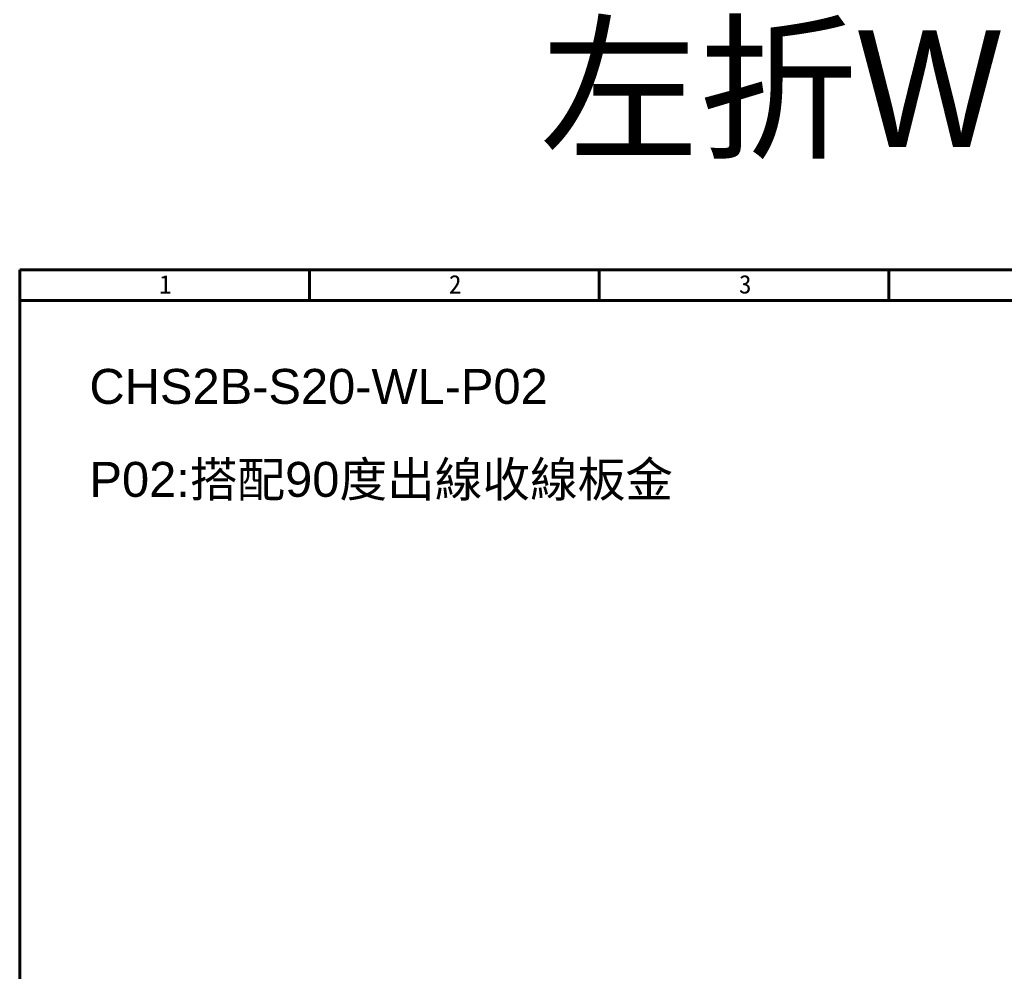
# Model space of a CAD drawing. Header units: inches. Extents: x 0 to 5655, y -2263 to 1330.
# Tile 225 of 231: x 5191 to 5361, y -131 to 32. Entities that reach past the tile are written whole.
import ezdxf

# ---------------------------------------------------------------- set-up
doc = ezdxf.new("R2010")
doc.units = ezdxf.units.IN
doc.header["$MEASUREMENT"] = 0
doc.layers.add('AM_0', color=7, linetype='Continuous', lineweight=30)
doc.layers.add('BORDER', color=7, linetype='Continuous')
doc.styles.get("Standard").update_dxf_attribs({"font": 'arial.ttf'})
doc.styles.add('標題欄', font='txt')

# ---------------------------------------------------------------- blocks, each defined once
blk = doc.blocks.new('A4-英文圖框-橫式')
at = {"layer": 'BORDER', "color": 123, "linetype": 'Continuous', "lineweight": 60, "ltscale": 25.4}
for p, q in [((2201.45, 183.5), (2201.45, 188.79)), ((2251.2, 183.5), (2251.2, 188.79)), ((2300.95, 183.5), (2300.95, 188.79)), ((2151.7, 183.5), (2549.79, 183.5))]:
    blk.add_line(p, q, dxfattribs=at)
blk.add_lwpolyline([(2151.7, 188.79), (2555.09, 188.79), (2555.09, -95.06), (2151.7, -95.06)], close=True, dxfattribs=at)
at = {"color": 60, "style": '標題欄'}
for s, p in [('1', (2175.64, 184.72)), ('2', (2225.41, 184.72)), ('3', (2275.22, 184.72))]:
    blk.add_text(s, height=3.18, dxfattribs=at).set_placement(p)

msp = doc.modelspace()

# ---------------------------------------------------------------- block references
msp.add_blockref('A4-英文圖框-橫式', (3039.785, -199.497))

# ---------------------------------------------------------------- texts
at = {"color": 7, "insert": (5393.177, 19.297), "char_height": 20, "attachment_point": 5}
msp.add_mtext_dynamic_manual_height_columns('{\\fPMingLiU|b0|i0|c136|p18;左折WL + 板金P02}', width=252.6866, gutter_width=12.5, heights=[0], dxfattribs=at)
at = {"layer": 'AM_0'}
for s, p in [('CHS2B-S20-WL-P02', (5203.46, -33.722)), ('P02:搭配90度出線收線板金', (5203.46, -49.688))]:
    msp.add_text(s, height=6, dxfattribs=at).set_placement(p)

doc.saveas('drawing.dxf')
